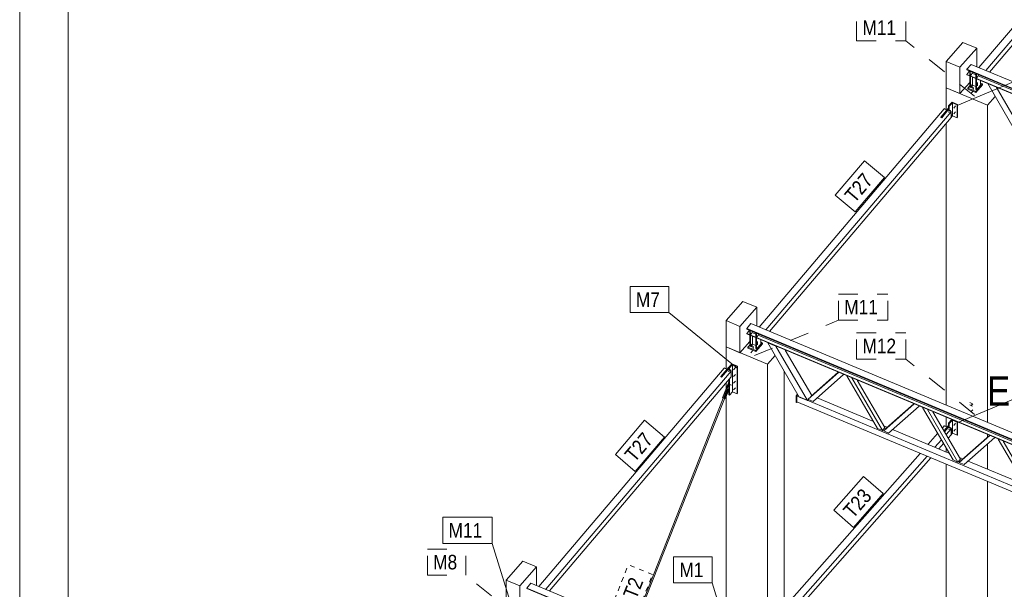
# Model space of a CAD drawing. Header units: millimetres. Extents: x -698 to 216, y -34 to 576.
# Tile 9 of 88: x -698 to -596, y 371 to 430. Entities that reach past the tile are written whole.
import ezdxf

# ---------------------------------------------------------------- set-up
doc = ezdxf.new("R2010")
doc.units = ezdxf.units.MM
for name, pattern in [('XKITLINE00', [0]), ('XKITLINE02', [4, 2, -2]), ('XKITLINE04', [3, 0.5, -0.5, 0.5, -0.5, 0.5, -0.5])]:
    doc.linetypes.add(name, pattern=pattern)
for name, color, linetype, lineweight in [('Arkusz rysunku', 3, 'Continuous', 0), ('Element', 2, 'Continuous', 0), ('Spoina', 1, 'Continuous', 0), ('Znak elementu', 2, 'Continuous', 0), ('Śruba', 3, 'Continuous', 0)]:
    doc.layers.add(name, color=color, linetype=linetype, lineweight=lineweight)
doc.styles.add('ARIAL', font='ARIAL.TTF')

msp = doc.modelspace()

# ---------------------------------------------------------------- hatches: boundary and pattern name
at = {"layer": 'Śruba'}
for points in [[(-599.68, 422.91), (-599.69, 422.91), (-599.69, 422.91), (-599.7, 422.91), (-599.71, 422.92), (-599.71, 422.92), (-599.72, 422.92), (-599.72, 422.93), (-599.73, 422.93), (-599.73, 422.93), (-599.74, 422.94), (-599.74, 422.94), (-599.74, 422.95), (-599.74, 422.95), (-599.75, 422.96), (-599.75, 422.96), (-599.75, 422.97), (-599.74, 422.97), (-599.74, 422.98), (-599.74, 422.98), (-599.74, 422.99), (-599.73, 422.99), (-599.73, 422.99), (-599.72, 423), (-599.72, 423), (-599.71, 423), (-599.71, 423.01), (-599.7, 423.01), (-599.69, 423.01), (-599.69, 423.01), (-599.68, 423.01), (-599.67, 423.01), (-599.66, 423.01), (-599.66, 423.01), (-599.65, 423.01), (-599.64, 423.01), (-599.64, 423.01), (-599.63, 423), (-599.62, 423), (-599.62, 423), (-599.61, 422.99), (-599.61, 422.99), (-599.6, 422.99), (-599.6, 422.98), (-599.6, 422.98), (-599.6, 422.97), (-599.6, 422.97), (-599.6, 422.96), (-599.6, 422.96), (-599.6, 422.95), (-599.6, 422.95), (-599.6, 422.94), (-599.6, 422.94), (-599.61, 422.93), (-599.61, 422.93), (-599.62, 422.93), (-599.62, 422.92), (-599.63, 422.92), (-599.64, 422.92), (-599.64, 422.91), (-599.65, 422.91), (-599.66, 422.91), (-599.66, 422.91), (-599.67, 422.91)], [(-602.04, 420.71), (-602.04, 420.72), (-602.03, 420.73), (-602.03, 420.73), (-602.02, 420.74), (-602.01, 420.74), (-602.01, 420.74), (-602.01, 420.74), (-602, 420.74), (-602, 420.74), (-602, 420.73), (-602, 420.72), (-602, 420.71), (-602, 420.7), (-602, 420.69), (-602.01, 420.68), (-602.01, 420.67), (-602.02, 420.66), (-602.02, 420.65), (-602.03, 420.65), (-602.04, 420.64), (-602.04, 420.64), (-602.05, 420.63), (-602.05, 420.64), (-602.05, 420.64), (-602.06, 420.64), (-602.06, 420.65), (-602.06, 420.66), (-602.06, 420.67), (-602.05, 420.68), (-602.05, 420.69), (-602.05, 420.7)], [(-601.58, 421.04), (-601.57, 421.03), (-601.57, 421.02), (-601.56, 421.01), (-601.56, 421), (-601.56, 420.99), (-601.56, 420.98), (-601.57, 420.98), (-601.57, 420.97), (-601.58, 420.97), (-601.59, 420.97), (-601.6, 420.97), (-601.6, 420.97), (-601.61, 420.98), (-601.62, 420.98), (-601.63, 420.99), (-601.64, 421), (-601.65, 421.01), (-601.65, 421.02), (-601.66, 421.02), (-601.66, 421.03), (-601.66, 421.04), (-601.66, 421.05), (-601.65, 421.06), (-601.65, 421.06), (-601.64, 421.06), (-601.63, 421.06), (-601.62, 421.06), (-601.61, 421.06), (-601.6, 421.06), (-601.59, 421.05), (-601.59, 421.04)], [(-601.58, 420.43), (-601.57, 420.42), (-601.57, 420.41), (-601.56, 420.4), (-601.56, 420.4), (-601.56, 420.39), (-601.56, 420.38), (-601.57, 420.37), (-601.57, 420.37), (-601.58, 420.37), (-601.59, 420.37), (-601.6, 420.37), (-601.6, 420.37), (-601.61, 420.37), (-601.62, 420.38), (-601.63, 420.39), (-601.64, 420.39), (-601.65, 420.4), (-601.65, 420.41), (-601.66, 420.42), (-601.66, 420.43), (-601.66, 420.44), (-601.66, 420.44), (-601.65, 420.45), (-601.65, 420.46), (-601.64, 420.46), (-601.63, 420.46), (-601.62, 420.46), (-601.61, 420.46), (-601.6, 420.45), (-601.59, 420.45), (-601.59, 420.44)], [(-622.37, 396.2), (-622.38, 396.2), (-622.39, 396.2), (-622.4, 396.2), (-622.4, 396.2), (-622.41, 396.21), (-622.41, 396.21), (-622.42, 396.21), (-622.43, 396.22), (-622.43, 396.22), (-622.43, 396.22), (-622.44, 396.23), (-622.44, 396.23), (-622.44, 396.24), (-622.44, 396.24), (-622.44, 396.25), (-622.44, 396.25), (-622.44, 396.26), (-622.44, 396.26), (-622.44, 396.27), (-622.43, 396.27), (-622.43, 396.28), (-622.43, 396.28), (-622.42, 396.29), (-622.41, 396.29), (-622.41, 396.29), (-622.4, 396.29), (-622.4, 396.3), (-622.39, 396.3), (-622.38, 396.3), (-622.37, 396.3), (-622.37, 396.3), (-622.36, 396.3), (-622.35, 396.3), (-622.35, 396.3), (-622.34, 396.3), (-622.33, 396.29), (-622.33, 396.29), (-622.32, 396.29), (-622.31, 396.29), (-622.31, 396.28), (-622.3, 396.28), (-622.3, 396.27), (-622.3, 396.27), (-622.3, 396.26), (-622.29, 396.26), (-622.29, 396.25), (-622.29, 396.25), (-622.29, 396.24), (-622.29, 396.24), (-622.3, 396.23), (-622.3, 396.23), (-622.3, 396.22), (-622.3, 396.22), (-622.31, 396.22), (-622.31, 396.21), (-622.32, 396.21), (-622.33, 396.21), (-622.33, 396.2), (-622.34, 396.2), (-622.35, 396.2), (-622.35, 396.2), (-622.36, 396.2), (-622.37, 396.2)], [(-624.28, 394.06), (-624.28, 394.05), (-624.27, 394.04), (-624.27, 394.03), (-624.26, 394.02), (-624.26, 394.02), (-624.27, 394.01), (-624.27, 394), (-624.28, 394), (-624.28, 393.99), (-624.29, 393.99), (-624.3, 393.99), (-624.31, 394), (-624.32, 394), (-624.33, 394.01), (-624.34, 394.01), (-624.35, 394.02), (-624.35, 394.03), (-624.36, 394.04), (-624.36, 394.05), (-624.36, 394.06), (-624.36, 394.07), (-624.36, 394.07), (-624.36, 394.08), (-624.35, 394.08), (-624.35, 394.09), (-624.34, 394.09), (-624.33, 394.09), (-624.32, 394.08), (-624.31, 394.08), (-624.3, 394.07), (-624.29, 394.07)], [(-624.73, 393.96), (-624.72, 393.97), (-624.71, 393.98), (-624.71, 393.99), (-624.7, 393.99), (-624.7, 394), (-624.69, 394), (-624.69, 394), (-624.68, 393.99), (-624.68, 393.99), (-624.68, 393.98), (-624.68, 393.98), (-624.68, 393.97), (-624.68, 393.96), (-624.69, 393.95), (-624.69, 393.94), (-624.69, 393.92), (-624.7, 393.92), (-624.71, 393.91), (-624.71, 393.9), (-624.72, 393.89), (-624.72, 393.89), (-624.73, 393.89), (-624.73, 393.89), (-624.74, 393.89), (-624.74, 393.9), (-624.74, 393.9), (-624.74, 393.91), (-624.74, 393.92), (-624.74, 393.93), (-624.73, 393.94), (-624.73, 393.95)], [(-624.28, 393.36), (-624.28, 393.36), (-624.27, 393.35), (-624.27, 393.34), (-624.26, 393.33), (-624.26, 393.32), (-624.27, 393.31), (-624.27, 393.31), (-624.28, 393.3), (-624.28, 393.3), (-624.29, 393.3), (-624.3, 393.3), (-624.31, 393.3), (-624.32, 393.31), (-624.33, 393.31), (-624.34, 393.32), (-624.35, 393.33), (-624.35, 393.33), (-624.36, 393.34), (-624.36, 393.35), (-624.36, 393.36), (-624.36, 393.37), (-624.36, 393.38), (-624.36, 393.38), (-624.35, 393.39), (-624.35, 393.39), (-624.34, 393.39), (-624.33, 393.39), (-624.32, 393.39), (-624.31, 393.39), (-624.3, 393.38), (-624.29, 393.37)], [(-624.7, 392.42), (-624.69, 392.44), (-624.68, 392.45), (-624.67, 392.46), (-624.67, 392.46), (-624.66, 392.47), (-624.65, 392.47), (-624.65, 392.47), (-624.64, 392.47), (-624.64, 392.46), (-624.64, 392.45), (-624.64, 392.44), (-624.64, 392.43), (-624.64, 392.42), (-624.64, 392.4), (-624.65, 392.39), (-624.66, 392.38), (-624.66, 392.36), (-624.67, 392.35), (-624.68, 392.34), (-624.69, 392.34), (-624.69, 392.33), (-624.7, 392.33), (-624.7, 392.33), (-624.71, 392.33), (-624.71, 392.34), (-624.71, 392.35), (-624.71, 392.36), (-624.71, 392.37), (-624.71, 392.38), (-624.71, 392.4), (-624.7, 392.41)], [(-624.28, 392.67), (-624.28, 392.66), (-624.27, 392.65), (-624.27, 392.64), (-624.26, 392.63), (-624.26, 392.62), (-624.27, 392.62), (-624.27, 392.61), (-624.28, 392.61), (-624.28, 392.6), (-624.29, 392.6), (-624.3, 392.6), (-624.31, 392.61), (-624.32, 392.61), (-624.33, 392.62), (-624.34, 392.62), (-624.35, 392.63), (-624.35, 392.64), (-624.36, 392.65), (-624.36, 392.66), (-624.36, 392.67), (-624.36, 392.68), (-624.36, 392.68), (-624.36, 392.69), (-624.35, 392.69), (-624.35, 392.7), (-624.34, 392.7), (-624.33, 392.7), (-624.32, 392.69), (-624.31, 392.69), (-624.3, 392.68), (-624.29, 392.68)], [(-624.28, 391.97), (-624.28, 391.97), (-624.27, 391.96), (-624.27, 391.95), (-624.26, 391.94), (-624.26, 391.93), (-624.27, 391.92), (-624.27, 391.92), (-624.28, 391.91), (-624.28, 391.91), (-624.29, 391.91), (-624.3, 391.91), (-624.31, 391.91), (-624.32, 391.92), (-624.33, 391.92), (-624.34, 391.93), (-624.35, 391.94), (-624.35, 391.94), (-624.36, 391.95), (-624.36, 391.96), (-624.36, 391.97), (-624.36, 391.98), (-624.36, 391.99), (-624.36, 391.99), (-624.35, 392), (-624.35, 392), (-624.34, 392), (-624.33, 392), (-624.32, 392), (-624.31, 391.99), (-624.3, 391.99), (-624.29, 391.98)], [(-602.03, 388), (-602.03, 388.01), (-602.02, 388.02), (-602.02, 388.02), (-602.01, 388.03), (-602, 388.03), (-602, 388.04), (-602, 388.03), (-601.99, 388.03), (-601.99, 388.03), (-601.99, 388.02), (-601.99, 388.01), (-601.99, 388), (-601.99, 387.99), (-601.99, 387.98), (-602, 387.97), (-602, 387.96), (-602.01, 387.95), (-602.01, 387.94), (-602.02, 387.94), (-602.03, 387.93), (-602.03, 387.93), (-602.04, 387.93), (-602.04, 387.93), (-602.04, 387.93), (-602.05, 387.93), (-602.05, 387.94), (-602.05, 387.95), (-602.05, 387.96), (-602.04, 387.97), (-602.04, 387.98), (-602.04, 387.99)], [(-601.58, 388.31), (-601.57, 388.3), (-601.57, 388.29), (-601.56, 388.29), (-601.56, 388.28), (-601.56, 388.27), (-601.56, 388.26), (-601.57, 388.26), (-601.57, 388.25), (-601.58, 388.25), (-601.59, 388.25), (-601.6, 388.25), (-601.6, 388.25), (-601.61, 388.25), (-601.62, 388.26), (-601.63, 388.27), (-601.64, 388.27), (-601.65, 388.28), (-601.65, 388.29), (-601.66, 388.3), (-601.66, 388.31), (-601.66, 388.32), (-601.66, 388.33), (-601.65, 388.33), (-601.65, 388.34), (-601.64, 388.34), (-601.63, 388.34), (-601.62, 388.34), (-601.61, 388.34), (-601.6, 388.33), (-601.59, 388.33), (-601.59, 388.32)], [(-601.58, 387.71), (-601.57, 387.7), (-601.57, 387.69), (-601.56, 387.68), (-601.56, 387.67), (-601.56, 387.66), (-601.56, 387.66), (-601.57, 387.65), (-601.57, 387.65), (-601.58, 387.64), (-601.59, 387.64), (-601.6, 387.64), (-601.6, 387.65), (-601.61, 387.65), (-601.62, 387.66), (-601.63, 387.66), (-601.64, 387.67), (-601.65, 387.68), (-601.65, 387.69), (-601.66, 387.7), (-601.66, 387.71), (-601.66, 387.71), (-601.66, 387.72), (-601.65, 387.73), (-601.65, 387.73), (-601.64, 387.74), (-601.63, 387.74), (-601.62, 387.74), (-601.61, 387.73), (-601.6, 387.73), (-601.59, 387.72), (-601.59, 387.72)]]:
    msp.add_hatch(color=256, dxfattribs=at).paths.add_polyline_path(points, flags=17)

# ---------------------------------------------------------------- linework, layer by layer
at = {"layer": 'Arkusz rysunku', "linetype": 'XKITLINE00', "lineweight": 0}
for p, q in [((-698.02, 576.49), (-698.02, -33.51)), ((-693.02, 571.49), (-693.02, -28.51))]:
    msp.add_line(p, q, dxfattribs=at)
at = {"layer": 'Element', "linetype": 'XKITLINE00', "lineweight": 0}
for p, q in [((-599.07, 425.1), (-579.97, 447.6)), ((-579.25, 447.3), (-598.36, 424.8)), ((-597.98, 424.64), (-579.24, 446.71)), ((-600.73, 427.7), (-602.46, 425.74)), ((-599.3, 427.11), (-600.73, 427.7)), ((-599.3, 427.11), (-601.03, 425.15)), ((-599.3, 425.2), (-599.3, 427.11)), ((-602.46, 423.02), (-602.46, 425.74)), ((-602.46, 425.74), (-601.03, 425.15)), ((-601.03, 425.15), (-601.03, 422.43)), ((-599.89, 425.44), (-600.32, 424.93)), ((-600.32, 424.93), (-600.32, 424.89)), ((-600.32, 424.93), (-523.58, 392.88)), ((-600.32, 424.89), (-523.58, 392.83)), ((-600.11, 424.66), (-600.31, 424.41)), ((-600.11, 424.8), (-600.11, 424.66)), ((-600.11, 424.66), (-600.02, 424.62)), ((-600.01, 424.3), (-600.02, 424.76)), ((-599.97, 424.74), (-599.95, 424.27)), ((-599.89, 425.44), (-523.15, 393.39)), ((-599.84, 424.41), (-599.75, 424.63)), ((-599.75, 424.63), (-599.75, 424.65)), ((-601.03, 422.43), (-600.01, 423.58)), ((-600.31, 424.41), (-600.31, 424.37)), ((-600.31, 424.41), (-523.57, 392.36)), ((-600.31, 424.37), (-599.96, 424.22)), ((-600.01, 424.3), (-599.95, 424.27)), ((-600.01, 424.24), (-600.01, 424.24)), ((-600.01, 424.24), (-599.96, 424.22)), ((-600.01, 423.1), (-600.01, 424.24)), ((-599.96, 424.22), (-599.33, 423.96)), ((-599.96, 424.22), (-599.96, 424.22)), ((-599.96, 424.22), (-599.96, 423.08)), ((-599.95, 424.27), (-599.84, 424.41)), ((-599.79, 424.53), (-599.39, 424.36)), ((-599.75, 423.31), (-599.75, 424.13)), ((-599.38, 424.03), (-599.4, 424.5)), ((-599.39, 423.98), (-599.39, 423.98)), ((-599.39, 423.98), (-599.33, 423.96)), ((-599.39, 422.84), (-599.39, 423.98)), ((-599.38, 424.03), (-599.33, 424.01)), ((-599.34, 424.47), (-599.33, 424.01)), ((-599.33, 424.01), (-599.21, 424.15)), ((-599.33, 423.96), (-523.57, 392.31)), ((-599.33, 423.96), (-599.33, 423.96)), ((-599.33, 423.96), (-599.33, 422.82)), ((-599.21, 424.15), (-599.13, 424.37)), ((-599.17, 424.26), (-523.58, 392.69)), ((-599.13, 424.37), (-599.13, 424.39)), ((-598.9, 423.31), (-598.9, 423.78)), ((-601.03, 422.43), (-602.46, 423.02)), ((-602.46, 423.02), (-598.18, 421.24)), ((-602.46, 420.8), (-602.46, 423.02)), ((-600.01, 423.22), (-600.21, 422.99)), ((-600.21, 422.99), (-600.21, 422.89)), ((-600.21, 422.99), (-599.39, 422.64)), ((-600.21, 422.89), (-599.39, 422.55)), ((-600.01, 423.1), (-599.96, 423.08)), ((-599.96, 423.08), (-599.75, 423.31)), ((-599.75, 423.31), (-599.39, 423.16)), ((-599.39, 422.64), (-598.7, 423.43)), ((-598.7, 423.33), (-599.39, 422.55)), ((-599.39, 422.84), (-599.33, 422.82)), ((-599.39, 422.55), (-599.39, 422.64)), ((-599.33, 422.82), (-598.9, 423.31)), ((-598.9, 423.51), (-598.7, 423.43)), ((-598.7, 423.43), (-598.7, 423.33)), ((-598.16, 423.47), (-597.31, 423.11)), ((-598.16, 423.47), (-598.16, 423.47)), ((-598.16, 423.47), (-594.91, 417.88)), ((-597.31, 423.11), (-594.06, 417.52)), ((-597.31, 423.11), (-597.31, 423.11)), ((-602.2, 421.16), (-601.85, 421.55)), ((-601.85, 421.55), (-601.28, 421.31)), ((-598.18, 421.24), (-597.39, 422.14)), ((-621.76, 398.36), (-602.66, 420.86)), ((-601.95, 420.56), (-621.05, 398.07)), ((-602.99, 419.99), (-602.2, 420.93)), ((-602.2, 420.82), (-602.92, 419.96)), ((-602.92, 419.93), (-602.27, 420.7)), ((-602.65, 420.88), (-602.66, 420.86)), ((-602.66, 420.86), (-602.36, 420.73)), ((-602.66, 420.86), (-602.36, 420.73)), ((-602.34, 420.76), (-602.65, 420.88)), ((-602.25, 420.72), (-602.27, 420.7)), ((-602.27, 420.7), (-601.95, 420.56)), ((-602.27, 420.7), (-601.95, 420.56)), ((-601.93, 420.58), (-602.25, 420.72)), ((-602.2, 420.69), (-602.2, 421.16)), ((-602.13, 421.13), (-602.2, 421.16)), ((-601.82, 421.47), (-602.13, 421.13)), ((-602.13, 420.66), (-602.13, 421.13)), ((-601.93, 420.58), (-601.95, 420.56)), ((-601.94, 419.97), (-601.95, 420.56)), ((-601.95, 420.56), (-601.94, 419.97)), ((-601.92, 419.99), (-601.93, 420.58)), ((-601.82, 420.14), (-601.82, 421.47)), ((-601.32, 421.26), (-601.82, 421.47)), ((-601.28, 421.31), (-601.32, 421.26)), ((-601.32, 419.93), (-601.32, 421.26)), ((-601.28, 419.98), (-601.28, 421.31)), ((-598.18, 388.52), (-598.18, 421.24)), ((-620.67, 397.91), (-601.94, 419.97)), ((-602.92, 419.96), (-602.99, 419.99)), ((-602.99, 419.96), (-602.99, 419.99)), ((-602.99, 419.96), (-602.92, 419.93)), ((-602.92, 419.96), (-602.92, 419.93)), ((-601.94, 419.97), (-601.92, 419.99)), ((-601.92, 420.03), (-601.82, 420.14)), ((-601.82, 420.14), (-601.32, 419.93)), ((-601.32, 419.93), (-601.28, 419.98)), ((-602.46, 390.3), (-602.46, 419.36)), ((-623.42, 400.99), (-625.15, 399.03)), ((-622, 400.4), (-623.73, 398.43)), ((-622, 400.4), (-623.42, 400.99)), ((-622, 398.46), (-622, 400.4)), ((-625.15, 396.31), (-625.15, 399.03)), ((-625.15, 399.03), (-623.73, 398.43)), ((-623.73, 398.43), (-623.73, 395.71)), ((-622.59, 398.71), (-623.02, 398.2)), ((-623.02, 398.2), (-623.02, 398.15)), ((-623.02, 398.2), (-546.28, 366.15)), ((-623.02, 398.15), (-546.28, 366.1)), ((-622.59, 398.71), (-545.85, 366.65)), ((-622.8, 397.92), (-623.01, 397.68)), ((-623.01, 397.68), (-623.01, 397.64)), ((-623.01, 397.68), (-546.27, 365.63)), ((-623.01, 397.64), (-622.65, 397.49)), ((-622.81, 398.06), (-622.8, 397.92)), ((-622.8, 397.92), (-622.72, 397.89)), ((-622.71, 397.56), (-622.72, 398.03)), ((-622.71, 397.56), (-622.65, 397.54)), ((-622.71, 397.51), (-622.71, 397.51)), ((-622.71, 397.51), (-622.65, 397.49)), ((-622.71, 396.39), (-622.71, 397.51)), ((-622.66, 398), (-622.65, 397.54)), ((-622.65, 397.54), (-622.53, 397.68)), ((-622.65, 397.49), (-622.03, 397.23)), ((-622.65, 397.49), (-622.65, 397.49)), ((-622.65, 397.49), (-622.65, 396.37)), ((-622.53, 397.68), (-622.45, 397.9)), ((-622.49, 397.79), (-622.09, 397.63)), ((-622.45, 397.9), (-622.45, 397.92)), ((-622.45, 396.6), (-622.45, 397.4)), ((-622.08, 397.3), (-622.09, 397.77)), ((-622.08, 397.3), (-622.02, 397.28)), ((-622.08, 397.25), (-622.08, 397.25)), ((-622.08, 397.25), (-622.03, 397.22)), ((-622.08, 396.13), (-622.08, 397.25)), ((-622.03, 397.74), (-622.02, 397.28)), ((-622.03, 397.23), (-546.27, 365.58)), ((-622.03, 397.23), (-622.03, 397.22)), ((-622.03, 397.22), (-622.03, 396.11)), ((-622.02, 397.28), (-621.91, 397.42)), ((-621.91, 397.42), (-621.82, 397.63)), ((-621.86, 397.53), (-546.27, 365.96)), ((-621.82, 397.63), (-621.82, 397.65)), ((-623.73, 395.71), (-625.15, 396.31)), ((-625.15, 396.31), (-620.88, 394.52)), ((-625.15, 394.06), (-625.15, 396.31)), ((-623.73, 395.71), (-622.71, 396.87)), ((-622.71, 396.5), (-622.91, 396.27)), ((-622.91, 396.27), (-622.91, 396.18)), ((-622.91, 396.27), (-622.08, 395.93)), ((-622.91, 396.18), (-622.08, 395.83)), ((-622.71, 396.39), (-622.65, 396.37)), ((-622.65, 396.37), (-622.45, 396.6)), ((-622.45, 396.6), (-622.08, 396.45)), ((-622.08, 395.93), (-621.39, 396.71)), ((-621.39, 396.62), (-622.08, 395.83)), ((-622.08, 396.13), (-622.03, 396.11)), ((-622.03, 396.11), (-621.59, 396.6)), ((-621.59, 396.6), (-621.59, 397.04)), ((-621.59, 396.8), (-621.39, 396.71)), ((-621.39, 396.71), (-621.39, 396.62)), ((-620.86, 396.74), (-620.01, 396.38)), ((-620.86, 396.74), (-620.86, 396.74)), ((-620.86, 396.74), (-617.61, 391.14)), ((-620.01, 396.38), (-616.76, 390.79)), ((-620.01, 396.38), (-620.01, 396.38)), ((-622.08, 395.83), (-622.08, 395.93)), ((-620.88, 394.52), (-620.09, 395.42)), ((-616.33, 391.29), (-619.06, 395.99)), ((-644.46, 371.62), (-625.36, 394.12)), ((-624.87, 394.22), (-625.69, 393.25)), ((-624.89, 394.08), (-625.62, 393.22)), ((-625.34, 394.14), (-625.36, 394.12)), ((-625.36, 394.12), (-625.06, 394)), ((-625.36, 394.12), (-625.06, 394)), ((-625.04, 394.02), (-625.34, 394.14)), ((-624.89, 394.19), (-624.55, 394.58)), ((-624.89, 393.95), (-624.89, 394.19)), ((-624.81, 394.15), (-624.89, 394.19)), ((-624.87, 394.21), (-624.87, 394.22)), ((-624.87, 394.22), (-624.87, 394.21)), ((-624.51, 394.49), (-624.81, 394.15)), ((-624.81, 393.92), (-624.81, 394.15)), ((-624.55, 394.58), (-623.98, 394.34)), ((-624.51, 391.68), (-624.51, 394.49)), ((-624.03, 394.28), (-624.51, 394.49)), ((-623.98, 394.34), (-624.03, 394.28)), ((-624.03, 391.47), (-624.03, 394.28)), ((-623.98, 391.53), (-623.98, 394.34)), ((-620.88, 361.77), (-620.88, 394.52)), ((-624.65, 393.82), (-643.75, 371.32)), ((-643.37, 371.16), (-624.63, 393.23)), ((-625.69, 393.25), (-625.62, 393.22)), ((-625.69, 393.25), (-625.69, 393.22)), ((-625.69, 393.22), (-625.62, 393.19)), ((-625.62, 393.19), (-624.97, 393.96)), ((-625.62, 393.22), (-625.62, 393.19)), ((-624.95, 393.98), (-624.97, 393.96)), ((-624.97, 393.96), (-624.65, 393.82)), ((-624.97, 393.96), (-624.65, 393.82)), ((-624.63, 393.84), (-624.95, 393.98)), ((-624.63, 393.84), (-624.65, 393.82)), ((-624.63, 393.23), (-624.65, 393.82)), ((-624.65, 393.82), (-624.63, 393.23)), ((-624.62, 393.25), (-624.63, 393.84)), ((-624.63, 393.23), (-624.62, 393.25)), ((-619.15, 361.05), (-619.15, 393.79)), ((-616.68, 390.91), (-613.55, 393.68)), ((-616.43, 391.2), (-613.6, 393.71)), ((-613.04, 393.47), (-616.19, 390.68)), ((-609.55, 387.91), (-612.7, 393.33)), ((-609.04, 387.7), (-612.19, 393.12)), ((-624.92, 392.62), (-625.53, 391.07)), ((-624.89, 392.43), (-625.44, 391.04)), ((-625.15, 392.02), (-625.15, 392.62)), ((-624.92, 392.62), (-624.89, 392.65)), ((-624.89, 392.61), (-624.92, 392.62)), ((-624.89, 391.38), (-624.89, 392.93)), ((-624.81, 391.34), (-624.81, 393.03)), ((-611.62, 392.88), (-608.78, 387.99)), ((-634.72, 367.55), (-625.45, 391.04)), ((-634.6, 367.5), (-624.96, 391.93)), ((-625.53, 391.07), (-625.44, 391.04)), ((-625.44, 391.04), (-625.37, 391.02)), ((-625.37, 391.02), (-625, 391.94)), ((-624.95, 391.93), (-625.32, 391)), ((-625.24, 390.98), (-624.89, 391.86)), ((-625.15, 364.02), (-625.15, 391.2)), ((-625, 391.94), (-624.95, 391.93)), ((-624.98, 391.94), (-624.99, 391.94)), ((-624.96, 391.93), (-624.98, 391.94)), ((-624.96, 391.93), (-624.96, 391.93)), ((-624.96, 391.93), (-624.96, 391.93)), ((-624.89, 391.38), (-624.81, 391.34)), ((-624.81, 391.34), (-624.51, 391.68)), ((-624.51, 391.68), (-624.03, 391.47)), ((-624.03, 391.47), (-623.98, 391.53)), ((-617.92, 391.27), (-617.78, 391.43)), ((-617.92, 390.6), (-617.92, 391.27)), ((-617.92, 391.27), (-617.88, 391.25)), ((-617.88, 391.25), (-617.75, 391.39)), ((-617.88, 391.25), (-617.88, 390.59)), ((-617.85, 391.25), (-617.74, 391.37)), ((-617.85, 390.64), (-617.85, 391.25)), ((-617.85, 391.25), (-550.99, 363.32)), ((-616.76, 390.79), (-617.61, 391.14)), ((-615.78, 391.05), (-609.96, 388.62)), ((-625.32, 391), (-625.24, 390.98)), ((-625.32, 391), (-625.32, 391)), ((-617.88, 390.59), (-617.92, 390.6)), ((-617.88, 390.59), (-617.84, 390.63)), ((-617.85, 390.64), (-551, 362.71)), ((-616.76, 390.79), (-616.67, 390.89)), ((-616.19, 390.68), (-616.67, 390.89)), ((-608.9, 387.64), (-605.75, 390.43)), ((-608.64, 387.93), (-605.8, 390.45)), ((-605.24, 390.21), (-608.39, 387.43)), ((-601.75, 384.66), (-604.9, 390.07)), ((-601.24, 384.44), (-604.39, 389.86)), ((-603.82, 389.62), (-600.98, 384.74)), ((-602.46, 388.11), (-602.46, 389.05)), ((-608.78, 387.99), (-609.04, 387.7)), ((-608.89, 388.17), (-608.53, 388.02)), ((-602.85, 387.94), (-602.65, 388.16)), ((-602.68, 387.66), (-602.2, 388.21)), ((-602.63, 388.18), (-602.65, 388.16)), ((-602.65, 388.16), (-602.35, 388.04)), ((-602.65, 388.16), (-602.35, 388.04)), ((-602.64, 387.59), (-602.2, 388.1)), ((-602.33, 388.06), (-602.63, 388.18)), ((-602.63, 387.57), (-602.26, 388)), ((-602.24, 388.02), (-602.26, 388)), ((-602.26, 388), (-601.94, 387.87)), ((-602.26, 388), (-601.94, 387.87)), ((-601.92, 387.89), (-602.24, 388.02)), ((-602.2, 388.43), (-601.87, 388.81)), ((-602.2, 388), (-602.2, 388.43)), ((-602.13, 388.4), (-602.2, 388.43)), ((-601.82, 388.75), (-602.13, 388.4)), ((-602.13, 387.97), (-602.13, 388.4)), ((-601.82, 387.42), (-601.82, 388.75)), ((-601.32, 388.54), (-601.82, 388.75)), ((-601.3, 388.57), (-601.32, 388.54)), ((-601.32, 387.21), (-601.32, 388.54)), ((-601.28, 387.26), (-601.28, 388.56)), ((-609.04, 387.7), (-609.55, 387.91)), ((-608.9, 387.64), (-608.64, 387.93)), ((-608.39, 387.43), (-608.9, 387.64)), ((-607.98, 387.79), (-602.17, 385.36)), ((-604.32, 386.27), (-603.34, 387.38)), ((-602.46, 387.27), (-601.94, 387.87)), ((-602.25, 386.91), (-601.94, 387.26)), ((-601.92, 387.89), (-601.94, 387.87)), ((-601.94, 387.26), (-601.94, 387.87)), ((-601.94, 387.87), (-601.94, 387.26)), ((-601.94, 387.26), (-601.92, 387.28)), ((-601.92, 387.28), (-601.92, 387.89)), ((-601.92, 387.31), (-601.82, 387.42)), ((-601.82, 387.42), (-601.32, 387.21)), ((-601.32, 387.21), (-601.28, 387.26)), ((-601.1, 384.38), (-597.95, 387.17)), ((-600.84, 384.68), (-598, 387.19)), ((-598.18, 387.03), (-598.18, 387.27)), ((-603.61, 385.97), (-602.95, 386.72)), ((-603.22, 385.8), (-602.74, 386.35)), ((-597.44, 386.96), (-600.59, 384.17)), ((-598.18, 383.7), (-598.18, 386.3)), ((-593.95, 381.4), (-597.1, 386.81)), ((-593.44, 381.18), (-596.59, 386.6)), ((-619.15, 369.45), (-605.15, 385.33)), ((-619.15, 368.34), (-604.43, 385.04)), ((-602.46, 385.49), (-602.46, 385.87)), ((-619.15, 367.74), (-604.04, 384.87)), ((-602.46, 355.99), (-602.46, 384.21)), ((-601.24, 384.44), (-601.75, 384.66)), ((-600.98, 384.74), (-601.24, 384.44)), ((-601.1, 384.38), (-600.84, 384.68)), ((-600.59, 384.17), (-601.1, 384.38)), ((-601.09, 384.91), (-600.74, 384.77)), ((-600.18, 384.53), (-594.37, 382.11)), ((-598.18, 354.2), (-598.18, 382.42)), ((-646.12, 374.22), (-647.85, 372.26)), ((-644.7, 373.62), (-646.12, 374.22)), ((-644.7, 373.62), (-646.42, 371.66)), ((-644.7, 371.72), (-644.7, 373.62)), ((-647.85, 369.54), (-647.85, 372.26)), ((-647.85, 372.26), (-646.42, 371.66)), ((-645.29, 371.96), (-645.72, 371.45)), ((-645.29, 371.96), (-568.54, 339.91)), ((-646.42, 371.66), (-646.42, 368.94)), ((-645.72, 371.45), (-645.72, 371.41)), ((-645.72, 371.45), (-568.97, 339.4)), ((-645.72, 371.41), (-568.97, 339.35))]:
    msp.add_line(p, q, dxfattribs=at)
at = {"layer": 'Znak elementu', "linetype": 'XKITLINE02', "lineweight": 0}
for p, q in [((-611.69, 427.87), (-611.69, 430.57)), ((-606.6, 427.87), (-606.6, 430.57)), ((-611.69, 427.87), (-606.6, 427.87)), ((-599.53, 422.15), (-606.6, 427.87)), ((-613.57, 401.76), (-608.48, 401.76)), ((-613.57, 399.06), (-613.57, 401.76)), ((-608.48, 399.06), (-608.48, 401.76)), ((-622.23, 395.41), (-613.57, 399.06)), ((-613.57, 399.06), (-608.48, 399.06)), ((-611.69, 397.76), (-606.6, 397.76)), ((-611.69, 395.06), (-611.69, 397.76)), ((-606.6, 395.06), (-606.6, 397.76)), ((-611.69, 395.06), (-606.6, 395.06)), ((-599.53, 389.34), (-606.6, 395.06)), ((-655.97, 375.47), (-651.99, 375.47)), ((-655.97, 372.77), (-655.97, 375.47)), ((-651.99, 372.77), (-651.99, 375.47)), ((-655.97, 372.77), (-651.99, 372.77)), ((-649.36, 370.64), (-651.99, 372.77))]:
    msp.add_line(p, q, dxfattribs=at)
at = {"layer": 'Znak elementu', "linetype": 'XKITLINE00', "lineweight": 0}
for p, q in [((-601.31, 421.21), (-592.65, 424.86)), ((-613.89, 411.96), (-610.88, 415.51)), ((-608.82, 413.76), (-610.88, 415.51)), ((-611.83, 410.22), (-608.82, 413.76)), ((-611.83, 410.22), (-613.89, 411.96)), ((-635.06, 402.54), (-631.08, 402.54)), ((-635.06, 399.84), (-635.06, 402.54)), ((-631.08, 399.84), (-631.08, 402.54)), ((-635.06, 399.84), (-631.08, 399.84)), ((-624.01, 394.12), (-631.08, 399.84)), ((-601.31, 388.49), (-592.65, 392.14)), ((-636.58, 385.22), (-633.58, 388.77)), ((-631.52, 387.02), (-633.58, 388.77)), ((-634.53, 383.48), (-631.52, 387.02)), ((-634.53, 383.48), (-636.58, 385.22)), ((-614.04, 379.48), (-610.97, 382.96)), ((-608.94, 381.18), (-610.97, 382.96)), ((-612.01, 377.69), (-608.94, 381.18)), ((-612.01, 377.69), (-614.04, 379.48)), ((-654.38, 378.74), (-649.29, 378.74)), ((-654.38, 376.04), (-654.38, 378.74)), ((-649.29, 376.04), (-649.29, 378.74)), ((-654.38, 376.04), (-649.29, 376.04)), ((-646.7, 367.73), (-649.29, 376.04)), ((-630.57, 374.67), (-626.59, 374.67)), ((-630.57, 371.97), (-630.57, 374.67)), ((-626.59, 371.97), (-626.59, 374.67)), ((-630.57, 371.97), (-626.59, 371.97)), ((-624.01, 363.66), (-626.59, 371.97))]:
    msp.add_line(p, q, dxfattribs=at)
at = {"layer": 'Znak elementu', "linetype": 'XKITLINE04', "lineweight": 0}
for p, q in [((-637.03, 369.31), (-635.25, 373.84)), ((-632.74, 372.85), (-635.25, 373.84)), ((-634.52, 368.32), (-632.74, 372.85))]:
    msp.add_line(p, q, dxfattribs=at)
at = {"layer": 'Śruba', "linetype": 'XKITLINE02', "lineweight": 0}
for p, q in [((-599.24, 423.23), (-599.24, 423.58)), ((-600.02, 423.39), (-599.74, 423.27)), ((-600.02, 423.16), (-599.73, 423.04)), ((-599.91, 423.03), (-599.72, 423.25)), ((-599.91, 422.43), (-599.72, 422.65)), ((-602.24, 420.54), (-601.95, 420.42)), ((-622.72, 396.65), (-622.43, 396.53)), ((-622.71, 396.42), (-622.43, 396.3)), ((-622.61, 396.3), (-622.42, 396.51)), ((-621.93, 396.52), (-621.93, 396.87)), ((-622.61, 395.69), (-622.42, 395.91)), ((-624.93, 393.8), (-624.64, 393.68)), ((-600.03, 390.57), (-599.74, 390.45)), ((-600.03, 390.33), (-599.74, 390.21)), ((-599.91, 390.22), (-599.72, 390.44)), ((-599.91, 389.62), (-599.72, 389.83)), ((-602.23, 387.83), (-601.95, 387.71))]:
    msp.add_line(p, q, dxfattribs=at)
at = {"layer": 'Śruba', "linetype": 'XKITLINE00', "lineweight": 0}
for p, q in [((-599.67, 422.74), (-599.67, 423.09)), ((-602.24, 420.78), (-601.96, 420.66)), ((-601.49, 421.15), (-601.68, 420.93)), ((-601.49, 420.54), (-601.68, 420.33)), ((-622.37, 396.03), (-622.37, 396.38)), ((-624.19, 394.18), (-624.38, 393.96)), ((-624.93, 394.04), (-624.65, 393.92)), ((-624.19, 393.48), (-624.38, 393.27)), ((-624.95, 392.51), (-624.59, 392.36)), ((-624.19, 392.79), (-624.38, 392.57)), ((-624.19, 392.09), (-624.38, 391.88)), ((-602.23, 388.07), (-601.95, 387.95)), ((-601.49, 388.43), (-601.68, 388.21)), ((-601.49, 387.82), (-601.68, 387.61))]:
    msp.add_line(p, q, dxfattribs=at)

# ---------------------------------------------------------------- texts
at = {"layer": 'Spoina', "style": 'ARIAL', "width": 0.85}
msp.add_text('E', height=3, dxfattribs=at).set_placement((-598.24, 390.26))
at = {"layer": 'Znak elementu', "style": 'ARIAL', "width": 0.85}
for s, p in [('M11', (-611.09, 428.47)), ('M7', (-634.46, 400.44)), ('M11', (-612.97, 399.66)), ('M12', (-611.09, 395.66)), ('M11', (-653.78, 376.64)), ('M8', (-655.37, 373.37)), ('M1', (-629.97, 372.57))]:
    msp.add_text(s, height=1.5, dxfattribs=at).set_placement(p)
for s, rotation, p in [('T27', 49.6754, (-611.9, 411.06)), ('T27', 49.6754, (-634.59, 384.32)), ('T23', 48.604, (-612.07, 378.54)), ('ST2', 68.4685, (-634.86, 369.1))]:
    msp.add_text(s, height=1.5, rotation=rotation, dxfattribs=at).set_placement(p)

doc.saveas('drawing.dxf')
